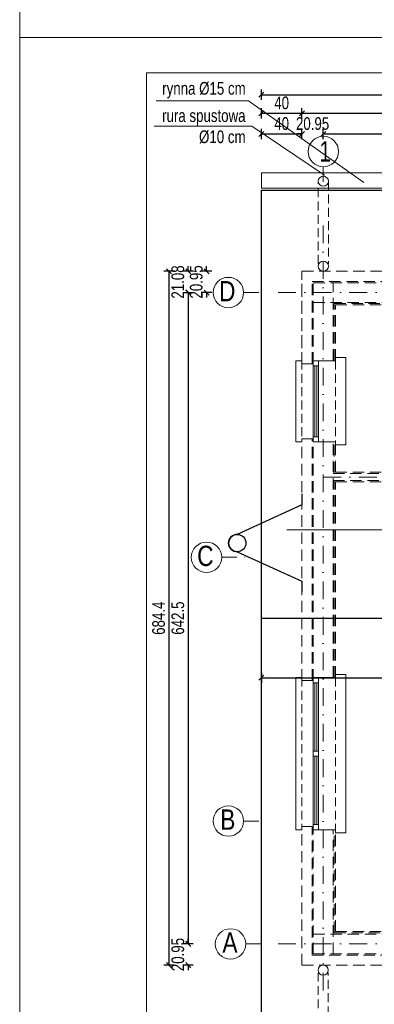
# Model space of a CAD drawing. Header units: inches. Extents: x 0 to 77643, y -44170 to 0.
# Tile 84 of 159: x 71343 to 71692, y -40003 to -39032. Entities that reach past the tile are written whole.
import ezdxf

# ---------------------------------------------------------------- set-up
doc = ezdxf.new("R2010")
doc.units = ezdxf.units.IN
doc.header["$MEASUREMENT"] = 0
doc.linetypes.add('DASHDOT', pattern=[1, 0.5, -0.25, 0, -0.25])
doc.linetypes.add('HIDDEN', pattern=[0.375, 0.25, -0.125])
doc.layers.get('0').update_dxf_attribs({"lineweight": 0})
doc.layers.get('Defpoints').update_dxf_attribs({"lineweight": 0})
for name, color, linetype, lineweight in [('A--tabelka rysunku', 7, 'Continuous', 0), ('p--dach', 2, 'Continuous', 30), ('p--dach-rura spustowa', 2, 'Continuous', 0), ('p--dach-rynna', 42, 'Continuous', 0), ('p--dach-ściana przer.', 251, 'Continuous', 0), ('p--opisy dodatkowe', 33, 'Continuous', 0), ('p--opisy elewacji', 43, 'Continuous', 5), ('p--osie konstr', 1, 'DASHDOT', 15), ('p--osie konstr.-NR', 1, 'DASHDOT', 15), ('p--wymiary-1-50', 5, 'Continuous', 0), ('p--ściana szkielet', 3, 'Continuous', 0)]:
    doc.layers.add(name, color=color, linetype=linetype, lineweight=lineweight)
doc.styles.add('1-50', font='arial.ttf', dxfattribs={"width": 0.75, "height": 12.5})
doc.styles.get("Standard").update_dxf_attribs({"font": 'arial.ttf', "width": 0.75})
doc.dimstyles.new('1-50', dxfattribs={"dimtxt": 12.5, "dimasz": 5, "dimexe": 5, "dimexo": 5, "dimgap": 0.09, "dimtad": 0, "dimdsep": 46, "dimtxsty": '1-50', "dimblk": 'OBLIQUE', "dimcen": 0.09, "dimadec": 0, "dimazin": 0, "dimtfac": 1, "dimtdec": 4, "dimtix": 1, "dimtofl": 0, "dimtmove": 2, "dimatfit": 3, "dimldrblk": 'OBLIQUE', "dimfxl": 5, "dimfxlon": 1, "dimtvp": 0.8, "dimtolj": 1, "dimtzin": 0, "dimarcsym": 0})

# ---------------------------------------------------------------- blocks, each defined once
blk = doc.blocks.new('_OBLIQUE')
at = {"color": 0, "linetype": 'ByBlock', "lineweight": -2}
for p, q in [((-0.5, -0.5), (0.5, 0.5)), ((0, 0), (0, 0))]:
    blk.add_line(p, q, dxfattribs=at)
blk = doc.blocks.new('*D1288')
at = {"layer": 'Defpoints', "color": 0}
for p in [(71506.26, -39301.13), (71508.76, -39943.63), (71558.6, -39943.63)]:
    blk.add_point(p, dxfattribs=at)
at = {"layer": 'p--wymiary-1-50', "color": 0, "lineweight": -2}
for p, q in [((71508.76, -39301.13), (71508.76, -39943.63)), ((71511.26, -39301.13), (71513.76, -39301.13)), ((71513.76, -39943.63), (71503.76, -39943.63))]:
    blk.add_line(p, q, dxfattribs=at)
at = {"layer": 'p--wymiary-1-50', "color": 0, "lineweight": -2, "xscale": 5, "yscale": 5, "zscale": 5}
for p, rotation in [((71508.76, -39301.13), 90), ((71508.76, -39943.63), 270)]:
    blk.add_blockref('_OBLIQUE', p, dxfattribs=dict(at, rotation=rotation))
at = {"layer": 'p--wymiary-1-50', "color": 0, "linetype": 'Continuous', "ltscale": 12, "insert": (71498.55, -39622.38), "char_height": 12.5, "attachment_point": 5, "rotation": 90, "style": '1-50'}
blk.add_mtext('\\A1;642.5', dxfattribs=at)
blk = doc.blocks.new('*D1289')
at = {"layer": 'Defpoints', "color": 0}
for p in [(71669.83, -39280.3), (71489.8, -39964.7), (71669.83, -39964.7)]:
    blk.add_point(p, dxfattribs=at)
at = {"layer": 'p--wymiary-1-50', "color": 0, "lineweight": -2}
for p, q in [((71494.8, -39280.3), (71484.8, -39280.3)), ((71489.8, -39280.3), (71489.8, -39964.7)), ((71494.8, -39964.7), (71484.8, -39964.7))]:
    blk.add_line(p, q, dxfattribs=at)
at = {"layer": 'p--wymiary-1-50', "color": 0, "lineweight": -2, "xscale": 5, "yscale": 5, "zscale": 5}
for p, rotation in [((71489.8, -39280.3), 90), ((71489.8, -39964.7), 270)]:
    blk.add_blockref('_OBLIQUE', p, dxfattribs=dict(at, rotation=rotation))
at = {"layer": 'p--wymiary-1-50', "color": 0, "linetype": 'Continuous', "ltscale": 12, "insert": (71479.59, -39622.5), "char_height": 12.5, "attachment_point": 5, "rotation": 90, "style": '1-50'}
blk.add_mtext('\\A1;684.4', dxfattribs=at)
blk = doc.blocks.new('*D1290')
at = {"layer": 'Defpoints', "color": 0}
for p in [(71526.91, -39280.3), (71620.87, -39280.3), (71588.36, -39301.25)]:
    blk.add_point(p, dxfattribs=at)
at = {"layer": 'p--wymiary-1-50', "color": 0, "linetype": 'Continuous', "lineweight": -2}
for p, q in [((71531.91, -39280.3), (71521.91, -39280.3)), ((71526.91, -39280.3), (71526.91, -39275.3)), ((71531.91, -39301.25), (71521.91, -39301.25)), ((71526.91, -39301.25), (71526.91, -39306.25))]:
    blk.add_line(p, q, dxfattribs=at)
at = {"layer": 'p--wymiary-1-50', "color": 0, "lineweight": -2, "xscale": 5, "yscale": 5, "zscale": 5}
for p, rotation in [((71526.91, -39280.3), 270), ((71526.91, -39301.25), 90)]:
    blk.add_blockref('_OBLIQUE', p, dxfattribs=dict(at, rotation=rotation))
at = {"layer": 'p--wymiary-1-50', "color": 0, "linetype": 'Continuous', "ltscale": 12, "insert": (71516.7, -39290.77), "char_height": 12.5, "attachment_point": 5, "rotation": 90, "style": '1-50'}
blk.add_mtext('\\A1;20.95', dxfattribs=at)
blk = doc.blocks.new('*D1291')
at = {"layer": 'Defpoints', "color": 0}
for p in [(71508.76, -39280.3), (71602.72, -39280.3), (71570.2, -39301.38)]:
    blk.add_point(p, dxfattribs=at)
at = {"layer": 'p--wymiary-1-50', "color": 0, "linetype": 'Continuous', "lineweight": -2}
for p, q in [((71513.76, -39280.3), (71503.76, -39280.3)), ((71508.76, -39280.3), (71508.76, -39275.3)), ((71513.76, -39301.38), (71503.76, -39301.38)), ((71508.76, -39301.38), (71508.76, -39306.38))]:
    blk.add_line(p, q, dxfattribs=at)
at = {"layer": 'p--wymiary-1-50', "color": 0, "lineweight": -2, "xscale": 5, "yscale": 5, "zscale": 5}
for p, rotation in [((71508.76, -39280.3), 270), ((71508.76, -39301.38), 90)]:
    blk.add_blockref('_OBLIQUE', p, dxfattribs=dict(at, rotation=rotation))
at = {"layer": 'p--wymiary-1-50', "color": 0, "linetype": 'Continuous', "ltscale": 12, "insert": (71498.55, -39290.84), "char_height": 12.5, "attachment_point": 5, "rotation": 90, "style": '1-50'}
blk.add_mtext('\\A1;21.08', dxfattribs=at)
blk = doc.blocks.new('*D1292')
at = {"layer": 'Defpoints', "color": 0}
for p in [(71521.91, -39943.75), (71508.76, -39964.7), (71602.72, -39964.7)]:
    blk.add_point(p, dxfattribs=at)
at = {"layer": 'p--wymiary-1-50', "color": 0, "linetype": 'Continuous', "lineweight": -2}
for p, q in [((71513.76, -39943.75), (71503.76, -39943.75)), ((71508.76, -39943.75), (71508.76, -39938.75)), ((71513.76, -39964.7), (71503.76, -39964.7)), ((71508.76, -39964.7), (71508.76, -39969.7))]:
    blk.add_line(p, q, dxfattribs=at)
at = {"layer": 'p--wymiary-1-50', "color": 0, "lineweight": -2, "xscale": 5, "yscale": 5, "zscale": 5}
for p, rotation in [((71508.76, -39943.75), 270), ((71508.76, -39964.7), 90)]:
    blk.add_blockref('_OBLIQUE', p, dxfattribs=dict(at, rotation=rotation))
at = {"layer": 'p--wymiary-1-50', "color": 0, "linetype": 'Continuous', "ltscale": 12, "insert": (71498.55, -39954.23), "char_height": 12.5, "attachment_point": 5, "rotation": 90, "style": '1-50'}
blk.add_mtext('\\A1;20.95', dxfattribs=at)
blk = doc.blocks.new('*D1297')
at = {"layer": 'Defpoints', "color": 0}
for p in [(72820.87, -39124.46), (71620.87, -39320.92), (72820.87, -39320.92)]:
    blk.add_point(p, dxfattribs=at)
at = {"layer": 'p--wymiary-1-50', "color": 0, "linetype": 'Continuous', "lineweight": -2}
for p, q in [((71620.87, -39129.46), (71620.87, -39119.46)), ((72820.87, -39129.46), (72820.87, -39119.46)), ((71620.87, -39124.46), (72820.87, -39124.46))]:
    blk.add_line(p, q, dxfattribs=at)
at = {"layer": 'p--wymiary-1-50', "color": 0, "lineweight": -2, "xscale": 5, "yscale": 5, "zscale": 5, "rotation": 180}
blk.add_blockref('_OBLIQUE', (71620.87, -39124.46), dxfattribs=at)
at = {"layer": 'p--wymiary-1-50', "color": 0, "lineweight": -2, "xscale": 5, "yscale": 5, "zscale": 5}
blk.add_blockref('_OBLIQUE', (72820.87, -39124.46), dxfattribs=at)
at = {"layer": 'p--wymiary-1-50', "color": 0, "linetype": 'Continuous', "ltscale": 12, "insert": (72220.87, -39114.25), "char_height": 12.5, "attachment_point": 5, "style": '1-50'}
blk.add_mtext('\\A1;1200', dxfattribs=at)
blk = doc.blocks.new('*D1300')
at = {"layer": 'Defpoints', "color": 0}
for p in [(71641.82, -39144.83), (71641.82, -39230.3), (71620.87, -39280.3)]:
    blk.add_point(p, dxfattribs=at)
at = {"layer": 'p--wymiary-1-50', "color": 0, "linetype": 'Continuous', "lineweight": -2}
for p, q in [((71620.87, -39144.83), (71615.87, -39144.83)), ((71620.87, -39149.83), (71620.87, -39139.83)), ((71641.82, -39149.83), (71641.82, -39139.83)), ((71641.82, -39144.83), (71646.82, -39144.83))]:
    blk.add_line(p, q, dxfattribs=at)
at = {"layer": 'p--wymiary-1-50', "color": 0, "lineweight": -2, "xscale": 5, "yscale": 5, "zscale": 5}
blk.add_blockref('_OBLIQUE', (71620.87, -39144.83), dxfattribs=at)
at = {"layer": 'p--wymiary-1-50', "color": 0, "lineweight": -2, "xscale": 5, "yscale": 5, "zscale": 5, "rotation": 180}
blk.add_blockref('_OBLIQUE', (71641.82, -39144.83), dxfattribs=at)
at = {"layer": 'p--wymiary-1-50', "color": 0, "linetype": 'Continuous', "ltscale": 12, "insert": (71631.35, -39134.62), "char_height": 12.5, "attachment_point": 5, "style": '1-50'}
blk.add_mtext('\\A1;20.95', dxfattribs=at)
blk = doc.blocks.new('*D1301')
at = {"layer": 'Defpoints', "color": 0}
for p in [(72799.92, -39144.83), (71641.82, -39230.3), (72799.92, -39230.3)]:
    blk.add_point(p, dxfattribs=at)
at = {"layer": 'p--wymiary-1-50', "color": 0, "linetype": 'Continuous', "lineweight": -2}
for p, q in [((71641.82, -39149.83), (71641.82, -39139.83)), ((71641.82, -39144.83), (72799.92, -39144.83)), ((72799.92, -39149.83), (72799.92, -39139.83))]:
    blk.add_line(p, q, dxfattribs=at)
at = {"layer": 'p--wymiary-1-50', "color": 0, "lineweight": -2, "xscale": 5, "yscale": 5, "zscale": 5, "rotation": 180}
blk.add_blockref('_OBLIQUE', (71641.82, -39144.83), dxfattribs=at)
at = {"layer": 'p--wymiary-1-50', "color": 0, "lineweight": -2, "xscale": 5, "yscale": 5, "zscale": 5}
blk.add_blockref('_OBLIQUE', (72799.92, -39144.83), dxfattribs=at)
at = {"layer": 'p--wymiary-1-50', "color": 0, "linetype": 'Continuous', "ltscale": 12, "insert": (72220.87, -39134.62), "char_height": 12.5, "attachment_point": 5, "style": '1-50'}
blk.add_mtext('\\A1;1158.1', dxfattribs=at)
blk = doc.blocks.new('okno-150-33.15')
at = {"linetype": 'Continuous', "ltscale": 35}
for p, q in [((-3, 10), (153, 10)), ((0, -39.15), (150, -39.15))]:
    blk.add_line(p, q, dxfattribs=at)
for p, q in [((-3, 0), (-3, 10)), ((153, 0), (153, 10)), ((0, 0), (-3, 0)), ((0, -21.95), (0, 0)), ((150, 0), (150, -21.95)), ((150, 0), (153, 0)), ((0, -21.95), (0, -16.95)), ((0, -16.95), (5, -16.95)), ((5, -16.95), (145, -16.95)), ((5, -16.95), (5, -21.95)), ((5, -18.45), (72.5, -18.45)), ((72.5, -21.95), (72.5, -16.95)), ((77.5, -16.95), (77.5, -21.95)), ((77.5, -18.45), (145, -18.45)), ((145, -21.95), (145, -16.95)), ((145, -16.95), (150, -16.95)), ((150, -16.95), (150, -21.95)), ((5, -21.95), (0, -21.95)), ((3, -33.15), (3, -21.95)), ((5, -20.61), (72.5, -20.61)), ((145, -21.95), (5, -21.95)), ((77.5, -20.61), (145, -20.61)), ((150, -21.95), (145, -21.95)), ((147, -21.95), (147, -33.15)), ((0, -39.15), (0, -33.15)), ((150, -33.15), (150, -39.15))]:
    blk.add_line(p, q)
at = {"linetype": 'HIDDEN', "ltscale": 35}
for p, q in [((0, 0), (150, 0)), ((0, -33.15), (150, -33.15))]:
    blk.add_line(p, q, dxfattribs=at)
blk = doc.blocks.new('okno-80-33.15')
at = {"linetype": 'Continuous', "ltscale": 35}
for p, q in [((-3, 10), (83, 10)), ((0, -39.15), (80, -39.15))]:
    blk.add_line(p, q, dxfattribs=at)
for p, q in [((-3, 0), (-3, 10)), ((83, 0), (83, 10)), ((0, 0), (-3, 0)), ((0, -21.95), (0, 0)), ((80, 0), (80, -21.95)), ((80, 0), (83, 0)), ((0, -21.95), (0, -16.95)), ((0, -16.95), (5, -16.95)), ((5, -16.95), (75, -16.95)), ((5, -16.95), (5, -21.95)), ((5, -18.45), (75, -18.45)), ((75, -21.95), (75, -16.95)), ((75, -16.95), (80, -16.95)), ((80, -16.95), (80, -21.95)), ((5, -21.95), (0, -21.95)), ((3, -33.15), (3, -21.95)), ((5, -20.61), (75, -20.61)), ((75, -21.95), (5, -21.95)), ((80, -21.95), (75, -21.95)), ((77, -21.95), (77, -33.15)), ((0, -39.15), (0, -33.15)), ((80, -33.15), (80, -39.15))]:
    blk.add_line(p, q)
at = {"linetype": 'HIDDEN', "ltscale": 35}
for p, q in [((0, 0), (80, 0)), ((0, -33.15), (80, -33.15))]:
    blk.add_line(p, q, dxfattribs=at)
blk = doc.blocks.new('*D1303')
at = {"layer": 'Defpoints', "color": 0}
for p in [(71580.87, -39959.38), (71620.87, -39959.38), (71620.87, -40208.15)]:
    blk.add_point(p, dxfattribs=at)
at = {"layer": 'p--wymiary-1-50', "color": 0, "linetype": 'Continuous', "lineweight": -2}
for p, q in [((71580.87, -40203.15), (71580.87, -40213.15)), ((71620.87, -40203.15), (71620.87, -40213.15)), ((71580.87, -40208.15), (71620.87, -40208.15))]:
    blk.add_line(p, q, dxfattribs=at)
at = {"layer": 'p--wymiary-1-50', "color": 0, "lineweight": -2, "xscale": 5, "yscale": 5, "zscale": 5, "rotation": 180}
blk.add_blockref('_OBLIQUE', (71580.87, -40208.15), dxfattribs=at)
at = {"layer": 'p--wymiary-1-50', "color": 0, "lineweight": -2, "xscale": 5, "yscale": 5, "zscale": 5}
blk.add_blockref('_OBLIQUE', (71620.87, -40208.15), dxfattribs=at)
at = {"layer": 'p--wymiary-1-50', "color": 0, "linetype": 'Continuous', "ltscale": 12, "insert": (71600.87, -40197.94), "char_height": 12.5, "attachment_point": 5, "style": '1-50'}
blk.add_mtext('\\A1;40', dxfattribs=at)
blk = doc.blocks.new('*D1304')
at = {"layer": 'Defpoints', "color": 0}
for p in [(71580.87, -39940.36), (71620.87, -39940.36), (71620.87, -40189.13)]:
    blk.add_point(p, dxfattribs=at)
at = {"layer": 'p--wymiary-1-50', "color": 0, "linetype": 'Continuous', "lineweight": -2}
for p, q in [((71580.87, -40184.13), (71580.87, -40194.13)), ((71620.87, -40184.13), (71620.87, -40194.13)), ((71580.87, -40189.13), (71620.87, -40189.13))]:
    blk.add_line(p, q, dxfattribs=at)
at = {"layer": 'p--wymiary-1-50', "color": 0, "lineweight": -2, "xscale": 5, "yscale": 5, "zscale": 5, "rotation": 180}
blk.add_blockref('_OBLIQUE', (71580.87, -40189.13), dxfattribs=at)
at = {"layer": 'p--wymiary-1-50', "color": 0, "lineweight": -2, "xscale": 5, "yscale": 5, "zscale": 5}
blk.add_blockref('_OBLIQUE', (71620.87, -40189.13), dxfattribs=at)
at = {"layer": 'p--wymiary-1-50', "color": 0, "linetype": 'Continuous', "ltscale": 12, "insert": (71600.87, -40178.92), "char_height": 12.5, "attachment_point": 5, "style": '1-50'}
blk.add_mtext('\\A1;40', dxfattribs=at)
blk = doc.blocks.new('*D1308')
at = {"layer": 'Defpoints', "color": 0}
for p in [(71580.87, -39644.99), (72860.87, -39644.99), (72860.87, -39681.2)]:
    blk.add_point(p, dxfattribs=at)
at = {"layer": 'p--wymiary-1-50', "color": 0, "linetype": 'Continuous', "lineweight": -2}
for p, q in [((71580.87, -39676.2), (71580.87, -39686.2)), ((71580.87, -39681.2), (72860.87, -39681.2)), ((72860.87, -39676.2), (72860.87, -39686.2))]:
    blk.add_line(p, q, dxfattribs=at)
at = {"layer": 'p--wymiary-1-50', "color": 0, "lineweight": -2, "xscale": 5, "yscale": 5, "zscale": 5, "rotation": 180}
blk.add_blockref('_OBLIQUE', (71580.87, -39681.2), dxfattribs=at)
at = {"layer": 'p--wymiary-1-50', "color": 0, "lineweight": -2, "xscale": 5, "yscale": 5, "zscale": 5}
blk.add_blockref('_OBLIQUE', (72860.87, -39681.2), dxfattribs=at)
at = {"layer": 'p--wymiary-1-50', "color": 0, "linetype": 'Continuous', "ltscale": 12, "insert": (72220.87, -39670.99), "char_height": 12.5, "attachment_point": 5, "style": '1-50'}
blk.add_mtext('\\A1;1280', dxfattribs=at)
blk = doc.blocks.new('*D1316')
at = {"layer": 'Defpoints', "color": 0}
for p in [(71620.87, -39144.83), (71620.87, -39149.83), (71580.87, -39183.3)]:
    blk.add_point(p, dxfattribs=at)
at = {"layer": 'p--wymiary-1-50', "color": 0, "linetype": 'Continuous', "lineweight": -2}
for p, q in [((71580.87, -39149.83), (71580.87, -39139.83)), ((71580.87, -39144.83), (71620.87, -39144.83)), ((71620.87, -39144.83), (71620.87, -39139.83))]:
    blk.add_line(p, q, dxfattribs=at)
at = {"layer": 'p--wymiary-1-50', "color": 0, "lineweight": -2, "xscale": 5, "yscale": 5, "zscale": 5, "rotation": 180}
blk.add_blockref('_OBLIQUE', (71580.87, -39144.83), dxfattribs=at)
at = {"layer": 'p--wymiary-1-50', "color": 0, "lineweight": -2, "xscale": 5, "yscale": 5, "zscale": 5}
blk.add_blockref('_OBLIQUE', (71620.87, -39144.83), dxfattribs=at)
at = {"layer": 'p--wymiary-1-50', "color": 0, "linetype": 'Continuous', "ltscale": 12, "insert": (71600.87, -39134.62), "char_height": 12.5, "attachment_point": 5, "style": '1-50'}
blk.add_mtext('\\A1;40', dxfattribs=at)
blk = doc.blocks.new('*D1317')
at = {"layer": 'Defpoints', "color": 0}
for p in [(71620.87, -39124.46), (71620.87, -39129.46), (71580.87, -39162.93)]:
    blk.add_point(p, dxfattribs=at)
at = {"layer": 'p--wymiary-1-50', "color": 0, "linetype": 'Continuous', "lineweight": -2}
for p, q in [((71580.87, -39129.46), (71580.87, -39119.46)), ((71620.87, -39124.46), (71620.87, -39119.46)), ((71580.87, -39124.46), (71620.87, -39124.46))]:
    blk.add_line(p, q, dxfattribs=at)
at = {"layer": 'p--wymiary-1-50', "color": 0, "lineweight": -2, "xscale": 5, "yscale": 5, "zscale": 5, "rotation": 180}
blk.add_blockref('_OBLIQUE', (71580.87, -39124.46), dxfattribs=at)
at = {"layer": 'p--wymiary-1-50', "color": 0, "lineweight": -2, "xscale": 5, "yscale": 5, "zscale": 5}
blk.add_blockref('_OBLIQUE', (71620.87, -39124.46), dxfattribs=at)
at = {"layer": 'p--wymiary-1-50', "color": 0, "linetype": 'Continuous', "ltscale": 12, "insert": (71600.87, -39114.25), "char_height": 12.5, "attachment_point": 5, "style": '1-50'}
blk.add_mtext('\\A1;40', dxfattribs=at)
blk = doc.blocks.new('*D1318')
at = {"layer": 'Defpoints', "color": 0}
for p in [(72860.87, -39106.06), (71580.87, -39119.46), (72860.87, -39119.46)]:
    blk.add_point(p, dxfattribs=at)
at = {"layer": 'p--wymiary-1-50', "color": 0, "linetype": 'Continuous', "lineweight": -2}
for p, q in [((71580.87, -39111.06), (71580.87, -39101.06)), ((71580.87, -39106.06), (72860.87, -39106.06)), ((72860.87, -39111.06), (72860.87, -39101.06))]:
    blk.add_line(p, q, dxfattribs=at)
at = {"layer": 'p--wymiary-1-50', "color": 0, "lineweight": -2, "xscale": 5, "yscale": 5, "zscale": 5, "rotation": 180}
blk.add_blockref('_OBLIQUE', (71580.87, -39106.06), dxfattribs=at)
at = {"layer": 'p--wymiary-1-50', "color": 0, "lineweight": -2, "xscale": 5, "yscale": 5, "zscale": 5}
blk.add_blockref('_OBLIQUE', (72860.87, -39106.06), dxfattribs=at)
at = {"layer": 'p--wymiary-1-50', "color": 0, "linetype": 'Continuous', "ltscale": 12, "insert": (72220.87, -39095.85), "char_height": 12.5, "attachment_point": 5, "style": '1-50'}
blk.add_mtext('\\A1;1280', dxfattribs=at)

msp = doc.modelspace()

# ---------------------------------------------------------------- linework, layer by layer
at = {"layer": 'A--tabelka rysunku', "linetype": 'Continuous'}
for points in [[(71342.6501, -39049.6055), (73442.6501, -39049.6055), (73442.6501, -37564.6055), (71342.6501, -37564.6055)], [(71342.6501, -39049.6055), (73442.6501, -39049.6055), (73442.6501, -37564.6055), (71342.6501, -37564.6055)], [(71342.6501, -40534.6055), (73442.6501, -40534.6055), (73442.6501, -39049.6055), (71342.6501, -39049.6055)], [(71342.6501, -40534.6055), (73442.6501, -40534.6055), (73442.6501, -39049.6055), (71342.6501, -39049.6055)], [(71467.6501, -40499.6055), (73407.6501, -40499.6055), (73407.6501, -39084.6055), (71467.6501, -39084.6055)]]:
    msp.add_lwpolyline(points, close=True, dxfattribs=at)
at = {"layer": 'p--dach', "linetype": 'Continuous', "ltscale": 35}
msp.add_line((71580.87132, -39622.50116), (72860.87132, -39622.50116), dxfattribs=at)
msp.add_lwpolyline([(71580.87132, -39200.30116), (72860.87132, -39200.30116), (72860.87132, -40044.70116), (71580.87132, -40044.70116)], close=True, dxfattribs=at)
msp.add_lwpolyline([(71620.87132, -39499.89818), (71620.87132, -39510.66733), (71557.12799, -39539.81048, 1), (71557.12799, -39556.90822), (71620.87132, -39586.05138), (71620.87132, -39596.82053)], format="xyb", dxfattribs=at)
msp.add_circle((71557.12799, -39548.35935), 8.54887, dxfattribs=at)
at = {"layer": 'p--dach-rura spustowa', "linetype": 'HIDDEN', "lineweight": 5, "ltscale": 35}
for p, q in [((71636.94132, -39272.83802), (71636.94132, -39191.47285)), ((71646.94132, -39191.47285), (71646.94132, -39272.83802)), ((71636.82132, -39972.16429), (71636.82132, -40053.52947)), ((71646.82132, -40053.52947), (71646.82132, -39972.16429))]:
    msp.add_line(p, q, dxfattribs=at)
at = {"layer": 'p--dach-rura spustowa', "linetype": 'Continuous', "lineweight": 0, "ltscale": 75}
for centre in [(71641.94132, -39191.47285), (71641.94132, -39275.30116), (71641.82132, -39969.70116)]:
    msp.add_circle(centre, 5, dxfattribs=at)
at = {"layer": 'p--dach-rynna', "linetype": 'Continuous'}
msp.add_lwpolyline([(71580.87132, -39198.30116), (72860.87132, -39198.30116), (72860.87132, -39183.30116), (71580.87132, -39183.30116)], close=True, dxfattribs=at)
at = {"layer": 'p--dach-ściana przer.', "linetype": 'HIDDEN', "ltscale": 45}
for p, q in [((71620.87132, -39280.30116), (72111.52132, -39280.30116)), ((71620.87132, -39372.95116), (71620.87132, -39280.30116)), ((71620.87132, -39280.30116), (72111.52132, -39280.30116)), ((71620.87132, -39371.45116), (71620.87132, -39280.30116)), ((71630.87132, -39290.30116), (72111.52132, -39290.30116)), ((71630.87132, -39371.45116), (71630.87132, -39290.30116)), ((71632.07132, -39291.50116), (72253.22132, -39291.50116)), ((71632.07132, -39371.45116), (71632.07132, -39291.50116)), ((71651.57132, -39368.45116), (71651.57132, -39291.50116)), ((71632.07132, -39311.00116), (72108.52132, -39311.00116)), ((71652.77132, -39312.20116), (71998.37132, -39312.20116)), ((71652.77132, -39368.45116), (71652.77132, -39312.20116)), ((71654.02132, -39313.45116), (71997.12132, -39313.45116)), ((71654.02132, -39368.45116), (71654.02132, -39313.45116)), ((71620.87132, -39684.05116), (71620.87132, -39445.45116)), ((71630.87132, -39684.05116), (71630.87132, -39445.45116)), ((71632.07132, -39684.05116), (71632.07132, -39445.45116)), ((71651.57132, -39681.05116), (71651.57132, -39448.45116)), ((71652.77132, -39479.70116), (71652.77132, -39448.45116)), ((71654.02132, -39478.45116), (71654.02132, -39448.45116)), ((71654.02132, -39478.45116), (71897.12132, -39478.45116)), ((71651.57132, -39479.70116), (71897.12132, -39479.70116)), ((71651.57132, -39486.70116), (71897.12132, -39486.70116)), ((71652.77132, -39681.05116), (71652.77132, -39486.70116)), ((71654.02132, -39487.95116), (71897.12132, -39487.95116)), ((71654.02132, -39681.05116), (71654.02132, -39487.95116)), ((71620.87132, -39964.70116), (71620.87132, -39828.05116)), ((71630.87132, -39954.70116), (71630.87132, -39828.05116)), ((71632.07132, -39953.50116), (71632.07132, -39828.05116)), ((71651.57132, -39953.50116), (71651.57132, -39831.05116)), ((71652.77132, -39932.80116), (71652.77132, -39831.05116)), ((71654.02132, -39931.55116), (71654.02132, -39831.05116)), ((71632.07132, -39934.00116), (71750.56669, -39934.00116)), ((71652.77132, -39932.80116), (71750.56669, -39932.80116)), ((71654.02132, -39931.55116), (71750.56669, -39931.55116)), ((71630.87132, -39954.70116), (71753.56669, -39954.70116)), ((71632.07132, -39953.50116), (71753.56669, -39953.50116)), ((71620.87132, -39964.70116), (71753.56669, -39964.70116))]:
    msp.add_line(p, q, dxfattribs=at)
for points in [[(71620.87132, -39371.45116), (71632.07132, -39371.45116), (71632.07132, -39368.45116), (71654.02132, -39368.45116)], [(71620.87132, -39684.05116), (71632.07132, -39684.05116), (71632.07132, -39681.05116), (71654.02132, -39681.05116)]]:
    msp.add_lwpolyline(points, dxfattribs=at)
at = {"layer": 'p--opisy dodatkowe', "lineweight": 5}
for points in [[(71477.26425, -39112.26863), (71568.14318, -39112.26862), (71681.97452, -39192.80832)], [(71475.09591, -39136.98836), (71571.55063, -39136.98837), (71643.07132, -39185.47285)]]:
    msp.add_lwpolyline(points, dxfattribs=at)
at = {"layer": 'p--opisy elewacji', "linetype": 'Continuous', "lineweight": 5}
msp.add_line((72057.36407, -39535.3468), (71606.04771, -39535.3468), dxfattribs=at)
at = {"layer": 'p--osie konstr', "linetype": 'DASHDOT', "ltscale": 35}
for p, q in [((71641.82132, -39989.70116), (71641.82132, -39230.30116)), ((72878.43789, -39301.25116), (71595.87132, -39301.25116)), ((71641.94632, -39483.20116), (72005.07132, -39483.20116)), ((72878.43789, -39943.75116), (71595.87132, -39943.75116))]:
    msp.add_line(p, q, dxfattribs=at)
at = {"layer": 'p--osie konstr.-NR', "linetype": 'DASHDOT', "ltscale": 30}
for p, q in [((71641.94132, -39177.12439), (71641.94132, -39202.12439)), ((71563.35692, -39301.25616), (71588.35692, -39301.25616)), ((71541.82787, -39562.40116), (71566.82787, -39562.40116)), ((71563.35692, -39822.50116), (71588.35692, -39822.50116)), ((71565.44788, -39943.75116), (71590.44788, -39943.75116))]:
    msp.add_line(p, q, dxfattribs=at)
at = {"layer": 'p--osie konstr.-NR', "linetype": 'Continuous', "ltscale": 35}
for centre in [(71641.94132, -39162.12439), (71548.35692, -39301.25616), (71526.82787, -39562.40116), (71548.35692, -39822.50116), (71550.44788, -39943.75116)]:
    msp.add_circle(centre, 15, dxfattribs=at)
at = {"layer": 'p--ściana szkielet', "ltscale": 35}
for points in [[(71620.87132, -39445.45116), (71632.07132, -39445.45116), (71632.07132, -39448.45116), (71654.02132, -39448.45116)], [(71620.87132, -39828.05116), (71632.07132, -39828.05116), (71632.07132, -39831.05116), (71654.02132, -39831.05116)]]:
    msp.add_lwpolyline(points, dxfattribs=at)

# ---------------------------------------------------------------- block references
at = {"layer": 'p--dach-ściana przer.', "linetype": 'HIDDEN', "ltscale": 45, "rotation": 270}
for name, p in [('okno-80-33.15', (71654.02132, -39368.45116)), ('okno-150-33.15', (71654.02132, -39681.05116))]:
    msp.add_blockref(name, p, dxfattribs=at)

# ---------------------------------------------------------------- texts
at = {"layer": 'p--opisy dodatkowe', "char_height": 12.5, "width": 177.1707, "style": '1-50'}
for s, insert, attachment_point in [('rynna Ø15 cm', (71565.38222, -39093.56733), 3), ('rura spustowa\\P%%c10 cm', (71565.27851, -39154.30048), 9)]:
    msp.add_mtext(s, dxfattribs=dict(at, insert=insert, attachment_point=attachment_point))
at = {"layer": 'p--osie konstr.-NR', "linetype": 'Continuous', "ltscale": 35, "char_height": 20, "width": 63.5564}
for s, insert, attachment_point in [('1', (71637.90085, -39172.01642), 7), ('{\\W0.8;D}', (71555.27218, -39289.89177), 3), ('{\\W0.8;C}', (71533.74313, -39550.98677), 3), ('{\\W0.8;B}', (71555.27218, -39811.08677), 3), ('\\W0.8;A', (71557.36314, -39932.33677), 3)]:
    msp.add_mtext(s, dxfattribs=dict(at, insert=insert, attachment_point=attachment_point))

# ---------------------------------------------------------------- dimensions: what is measured, and where the dimension line sits
at = {"layer": 'p--wymiary-1-50', "linetype": 'Continuous'}
for base, p1, p2, picture, middle in [((72860.87132, -39106.06434), (71580.87132, -39119.45666), (72860.87132, -39119.45666), '*D1318', (72220.87132, -39095.85434)), ((71620.87132, -39124.45666), (71580.87132, -39162.92655), (71620.87132, -39129.45666), '*D1317', (71600.87132, -39114.24666)), ((72820.87132, -39124.45666), (71620.87132, -39320.92177), (72820.87132, -39320.92177), '*D1297', (72220.87132, -39114.24666)), ((71620.87132, -39144.83127), (71580.87132, -39183.30116), (71620.87132, -39149.83127), '*D1316', (71600.87132, -39134.62127)), ((71641.82132, -39144.83127), (71620.87132, -39280.30116), (71641.82132, -39230.30116), '*D1300', (71631.34632, -39134.62127)), ((72799.92132, -39144.83127), (71641.82132, -39230.30116), (72799.92132, -39230.30116), '*D1301', (72220.87132, -39134.62127)), ((72860.87132, -39681.19621), (71580.87132, -39644.98604), (72860.87132, -39644.98604), '*D1308', (72220.87132, -39670.98621))]:
    dim = msp.add_linear_dim(base=base, p1=p1, p2=p2, dimstyle='1-50', dxfattribs=at)
    dim.commit()
    dim.dimension.update_dxf_attribs({"geometry": picture, "text_midpoint": middle})
for base, p1, p2, picture, middle in [((71508.7584478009, -39280.3011580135), (71570.2028665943, -39301.3761580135), (71602.7172677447, -39280.3011580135), '*D1291', (71498.5484478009, -39290.8386580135)), ((71526.9124991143, -39280.3011580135), (71588.3569179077, -39301.2461580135), (71620.8713190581, -39280.3011580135), '*D1290', (71516.7024991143, -39290.7736580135)), ((71508.75845, -39964.70116), (71521.9125, -39943.75116), (71602.71727, -39964.70116), '*D1292', (71498.54845, -39954.22616))]:
    dim = msp.add_linear_dim(base=base, p1=p1, p2=p2, angle=90, dimstyle='1-50', dxfattribs=at)
    dim.commit()
    dim.dimension.update_dxf_attribs({"geometry": picture, "text_midpoint": middle})
at = {"layer": 'p--wymiary-1-50'}
dim = msp.add_linear_dim(base=(71489.80477, -39964.70116), p1=(71669.83094, -39280.30116), p2=(71669.83094, -39964.70116), angle=90, dimstyle='1-50', override={"dimtxt": 12.5}, dxfattribs=at)
dim.commit()
dim.dimension.update_dxf_attribs({"geometry": '*D1289', "text_midpoint": (71479.59477, -39622.50116)})
dim = msp.add_linear_dim(base=(71508.75845, -39943.62616), p1=(71506.25845, -39301.12616), p2=(71558.59735, -39943.62616), angle=90, dimstyle='1-50', dxfattribs=at)
dim.commit()
dim.dimension.update_dxf_attribs({"geometry": '*D1288', "text_midpoint": (71498.54845, -39622.37616)})
at = {"layer": 'p--wymiary-1-50', "linetype": 'Continuous'}
for base, p1, p2, picture, middle in [((71620.87132, -40189.12958), (71580.87132, -39940.36088), (71620.87132, -39940.36088), '*D1304', (71600.87132, -40178.91958)), ((71620.87132, -40208.14931), (71580.87132, -39959.38062), (71620.87132, -39959.38062), '*D1303', (71600.87132, -40197.93931))]:
    dim = msp.add_linear_dim(base=base, p1=p1, p2=p2, dimstyle='1-50', override={"dimtxt": 12.5}, dxfattribs=at)
    dim.commit()
    dim.dimension.update_dxf_attribs({"geometry": picture, "text_midpoint": middle})

doc.saveas('drawing.dxf')
